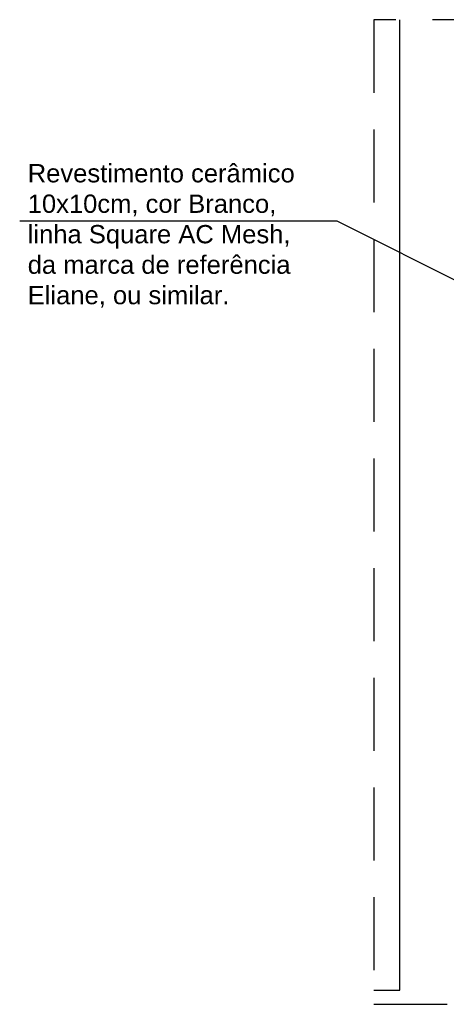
# Model space of a CAD drawing. Header units: inches. Extents: x 330 to 398, y -19 to 141.
# Tile 87 of 166: x 365.37 to 366.53, y 96.78 to 99.47. Entities that reach past the tile are written whole.
import ezdxf

# ---------------------------------------------------------------- set-up
doc = ezdxf.new("R2010")
doc.units = ezdxf.units.IN
doc.header["$LTSCALE"] = 0.4
doc.header["$MEASUREMENT"] = 0
doc.linetypes.add('DASHED', pattern=[0.75, 0.5, -0.25])
for name, color, linetype in [('TJ-DETALHE', 4, 'DASHED'), ('TJ-PAREDE', 5, 'Continuous'), ('TJ-TEXTO LEADER', 1, 'Continuous'), ('TJ-TEXTO01 1PARA100', 1, 'Continuous')]:
    doc.layers.add(name, color=color, linetype=linetype)
doc.styles.add('ARIAL', font='arial.ttf')
doc.styles.get("Standard").update_dxf_attribs({"font": 'arial.ttf'})
doc.dimstyles.new('LEADER', dxfattribs={"dimtxt": 0.2, "dimasz": 0.05, "dimexe": 1.25, "dimexo": 0.5, "dimgap": 0.01, "dimtad": 1, "dimtih": 1, "dimtoh": 1, "dimzin": 4, "dimdsep": 46, "dimtxsty": 'ARIAL', "dimblk": 'ARCHTICK', "dimcen": 0.0027, "dimse1": 1, "dimse2": 1, "dimclrd": 1, "dimclre": 172, "dimclrt": 172, "dimazin": 1, "dimtfac": 1, "dimtix": 1, "dimtmove": 2, "dimatfit": 3, "dimfxl": 1, "dimtolj": 1, "dimtzin": 0, "dimlwd": -1, "dimlwe": 5, "dimarcsym": 0})

# ---------------------------------------------------------------- blocks, each defined once
blk = doc.blocks.new('_ArchTick')
at = {"color": 0, "linetype": 'ByBlock', "const_width": 0.15}
blk.add_lwpolyline([(-0.5, -0.5), (0.5, 0.5)], dxfattribs=at)

msp = doc.modelspace()

# ---------------------------------------------------------------- linework, layer by layer
at = {"layer": 'TJ-DETALHE'}
msp.add_lwpolyline([(366.3361, 96.7812), (368.796, 96.7812), (368.796, 99.4746), (366.3361, 99.4746)], close=True, dxfattribs=at)
at = {"layer": 'TJ-PAREDE'}
for p, q in [((366.4068, 96.82), (366.4068, 99.4746)), ((366.3361, 96.82), (366.4068, 96.82))]:
    msp.add_line(p, q, dxfattribs=at)

# ---------------------------------------------------------------- texts
at = {"layer": 'TJ-TEXTO01 1PARA100', "color": 174, "insert": (365.3897, 99.0796, -0.0027), "char_height": 0.05, "attachment_point": 1}
msp.add_mtext_dynamic_manual_height_columns('Revestimento cerâmico 10x10cm, cor Branco, linha Square AC Mesh, da marca de referência Eliane, ou similar.', width=0.77943, gutter_width=12.5, heights=[0.4987], dxfattribs=at)

# ---------------------------------------------------------------- leaders
at = {"layer": 'TJ-TEXTO LEADER'}
msp.add_leader([(366.6594, 98.7111), (366.235, 98.9231), (365.3678, 98.9231)], dimstyle='LEADER', dxfattribs=at)

doc.saveas('drawing.dxf')
